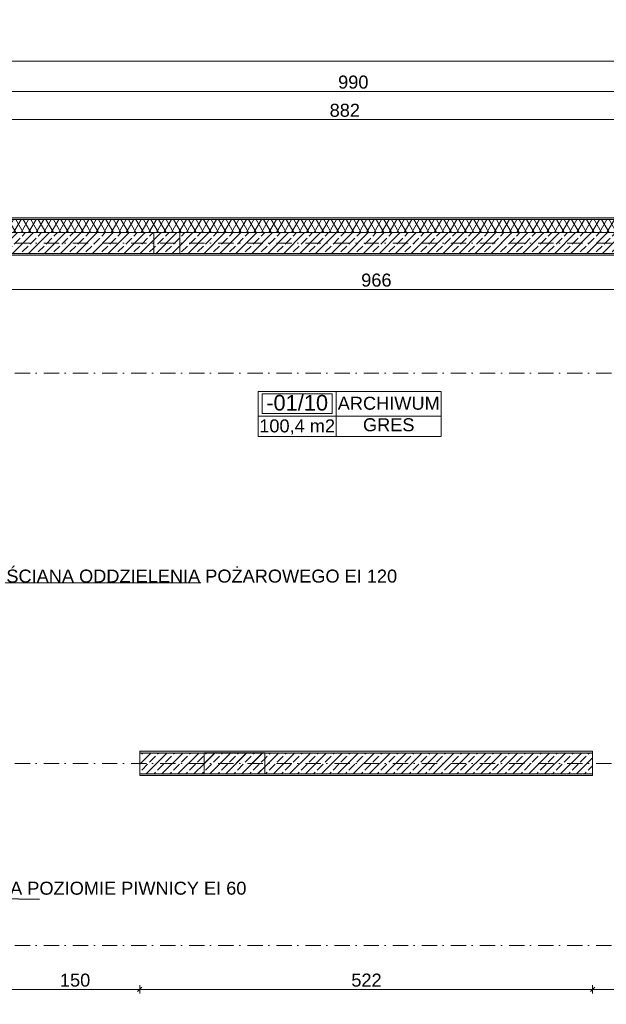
# Model space of a CAD drawing. Header units: millimetres. Extents: x -126271 to -91276, y -179170 to 5194.
# Tile 32 of 34: x -104775 to -98011, y -100644 to -89292. Entities that reach past the tile are written whole.
import ezdxf
from ezdxf.enums import TextEntityAlignment as Align

# ---------------------------------------------------------------- set-up
doc = ezdxf.new("R2010")
doc.units = ezdxf.units.MM
doc.header["$MEASUREMENT"] = 0
for name, pattern in [('Kropki i Kreski', [335.138881, 176.388884, -88.194442, 0, -70.555556]), ('Kropkowana', [317.499995, 0, -317.499995]), ('Przerywana', [282.222223, 141.111112, -141.111112])]:
    doc.linetypes.add(name, pattern=pattern)
for name, color, linetype in [('Nowe_Elementy Modelu - Strefy', 7, 'Continuous'), ('Nowe_Konstrukcja - Stropy', 7, 'Continuous'), ('Nowe_Konstrukcja - Słupy', 7, 'Continuous'), ('Nowe_Konstrukcja - Ściany zew', 7, 'Continuous'), ('Nowe_Osie', 7, 'Continuous'), ('Nowe_Wymiarowanie - Ogólne', 7, 'Continuous')]:
    doc.layers.add(name, color=color, linetype=linetype)
for name, color, linetype, lineweight, true_color in [('Nowe_Elementy Modelu - Strefy_Nr_pióra__121', 7, 'Continuous', 0, 0xd5e3e3), ('Nowe_Konstrukcja - Słupy_Nr_pióra__1', 7, 'Continuous', 13, 0x6879ec), ('Nowe_Konstrukcja - Słupy_Nr_pióra__101', 250, 'Continuous', 13, 0x333333), ('Nowe_Konstrukcja - Ściany zew_Nr_pióra__23', 7, 'Continuous', 13, 0x858585), ('Nowe_Metryczki pomieszczeń Archicada_Nr_pióra__81', 7, 'Continuous', 13, 0x6a6a6a), ('Nowe_Opisy - Etykiety_Nr_pióra__81', 7, 'Continuous', 13, 0x6a6a6a), ('Nowe_Wymiarowanie - Ogólne_Nr_pióra__81', 7, 'Continuous', 13, 0x6a6a6a)]:
    doc.layers.add(name, color=color, linetype=linetype, lineweight=lineweight, true_color=true_color)
for name, color, linetype, lineweight in [('Nowe_Konstrukcja - Stropy_Nr_pióra__126', 255, 'Continuous', 0), ('Nowe_Konstrukcja - Słupy_Nr_pióra__21', 7, 'Continuous', 20), ('Nowe_Konstrukcja - Słupy_Nr_pióra__4', 8, 'Continuous', 13), ('Nowe_Konstrukcja - Słupy_Nr_pióra__41', 7, 'Continuous', 13), ('Nowe_Konstrukcja - Ściany zew_Nr_pióra__21', 7, 'Continuous', 20), ('Nowe_Konstrukcja - Ściany zew_Nr_pióra__3', 7, 'Continuous', 13), ('Nowe_Osie_Nr_pióra__4', 8, 'Continuous', 13), ('Nowe_Wymiarowanie - Ogólne_Nr_pióra__42', 8, 'Continuous', 25)]:
    doc.layers.add(name, color=color, linetype=linetype, lineweight=lineweight)
doc.styles.add('STYL_AUTOMATYCZNY_1', font='arial.ttf')
doc.styles.add('STYL_AUTOMATYCZNY_2', font='arial.ttf')
doc.dimstyles.new('STYL_AUTOMATYCZNY__1', dxfattribs={"dimtxt": 150, "dimasz": 47.5, "dimexe": 0.18, "dimexo": 0.0625, "dimgap": 0, "dimtad": 1, "dimtih": 1, "dimtoh": 1, "dimdec": 0, "dimlfac": 0.1, "dimzin": 0, "dimdsep": 46, "dimtxsty": 'STYL_AUTOMATYCZNY_1', "dimblk": 'ARROWHEAD_6', "dimblk1": 'ARROWHEAD_6', "dimblk2": 'ARROWHEAD_6', "dimcen": 0.09, "dimse1": 1, "dimse2": 1, "dimclrd": 256, "dimclre": 256, "dimclrt": 8, "dimazin": 0, "dimtfac": 1, "dimtdec": 4, "dimtmove": 0, "dimatfit": 3, "dimfxl": 0, "dimtolj": 1, "dimtzin": 0, "dimarcsym": 0})
doc.dimstyles.new('STYL_AUTOMATYCZNY__4', dxfattribs={"dimtxt": 0.18, "dimasz": 182.4, "dimexe": 0.18, "dimexo": 0.0625, "dimgap": 0, "dimtad": 0, "dimtih": 1, "dimtoh": 1, "dimdec": 4, "dimzin": 0, "dimdsep": 46, "dimcen": 0.09, "dimadec": 0, "dimazin": 0, "dimtfac": 1, "dimtdec": 4, "dimtmove": 0, "dimatfit": 3, "dimldrblk": 'ARROWHEAD_5', "dimfxl": 0, "dimtolj": 1, "dimtzin": 0, "dimarcsym": 0})
pattern_1 = [(0, (0, 0), (0, 86.60254), [0, -50]), (0, (25, 43.3), (0, 86.60254), [0, -50])]
pattern_2 = [(45, (0, 0), (-91.92388, 91.92388), []), (45, (-45.96, 45.96), (-91.92388, 91.92388), [97.5, -32.5])]

# ---------------------------------------------------------------- blocks, each defined once
blk = doc.blocks.new('ARCHIWUM_-01_10_9_1', base_point=(-101126, -93863))
at = {"layer": 'Nowe_Metryczki pomieszczeń Archicada_Nr_pióra__81', "color": 251, "linetype": 'Continuous', "lineweight": 13, "true_color": 0x6a6a6a}
for p, q in [((-102026, -93580), (-99914, -93580)), ((-102026, -94098), (-102026, -93580)), ((-101981, -93606), (-101171, -93606)), ((-101981, -93832), (-101981, -93606)), ((-101171, -93606), (-101171, -93832)), ((-101126, -93580), (-101126, -94098)), ((-99914, -93580), (-99914, -94098)), ((-102026, -93863), (-99914, -93863)), ((-101171, -93832), (-101981, -93832)), ((-99914, -94098), (-102026, -94098))]:
    blk.add_line(p, q, dxfattribs=at)
at = {"layer": 'Nowe_Metryczki pomieszczeń Archicada_Nr_pióra__81', "color": 251, "lineweight": 13, "true_color": 0x6a6a6a}
for tag, height, style, p in [('ROOM_NUMBER', 180, 'STYL_AUTOMATYCZNY_2', (-101576, -93708)), ('ROOM_NAME', 150, 'STYL_AUTOMATYCZNY_1', (-100520, -93714)), ('floor_f', 150, 'STYL_AUTOMATYCZNY_1', (-100520, -93962)), ('ROOM_CALC_AREA', 150, 'STYL_AUTOMATYCZNY_1', (-101576, -93975))]:
    blk.add_attdef(tag, text='', height=height, dxfattribs=dict(at, style=style)).set_placement(p, align=Align.MIDDLE_CENTER)
blk = doc.blocks.new('Strop_1_1', base_point=(-95970, -102827))
at = {"layer": 'Nowe_Konstrukcja - Stropy_Nr_pióra__126', "color": 255, "linetype": 'Kropkowana', "lineweight": 0, "flags": 128}
blk.add_lwpolyline([(-95970, -102827), (-121790, -102827), (-121790, -92007), (-111889, -92007), (-111288, -92007), (-106469, -92007), (-105590, -92007), (-95970, -92007)], close=True, dxfattribs=at)
blk = doc.blocks.new('Ściana_21_1', base_point=(-95830, -91867))
at = {"layer": 'Nowe_Konstrukcja - Ściany zew_Nr_pióra__23', "linetype": 'Continuous', "lineweight": 0, "true_color": 0xdfdfdf}
blk.add_hatch(color=254, dxfattribs=at).paths.add_polyline_path([(-96620, -91577), (-105439, -91577), (-105439, -91597), (-96620, -91597)])
at = {"layer": 'Nowe_Konstrukcja - Ściany zew_Nr_pióra__23', "linetype": 'Continuous', "lineweight": 13, "true_color": 0x858585}
h = blk.add_hatch(dxfattribs=at)
h.set_pattern_fill('Izolacja_miękka_0001', color=252, style=0, pattern_type=2)
h.set_pattern_definition([(60, (0, 0), (-64.951905, 37.5), []), (120, (0, 0), (64.951905, 37.5), [])])
h.paths.add_polyline_path([(-96620, -91597), (-105439, -91597), (-105439, -91747), (-96620, -91747)])
h = blk.add_hatch(dxfattribs=at)
h.set_pattern_fill('Beton_zbrojony_0001', color=252, style=0, pattern_type=2)
h.set_pattern_definition(pattern_2)
h.paths.add_polyline_path([(-105439, -91747), (-105439, -91987), (-103230, -91987), (-103230, -91747), (-102930, -91747), (-102930, -91987), (-96620, -91987), (-96620, -91747)])
h = blk.add_hatch(dxfattribs=at)
h.set_pattern_fill('Tynk_0001', color=252, style=0, pattern_type=2)
h.set_pattern_definition(pattern_1)
h.paths.add_polyline_path([(-103230, -91987), (-105439, -91987), (-105439, -92007), (-96620, -92007), (-96620, -91987), (-102930, -91987), (-102930, -91987), (-103230, -91987)])
at = {"layer": 'Nowe_Konstrukcja - Ściany zew_Nr_pióra__21', "color": 7, "linetype": 'Continuous', "lineweight": 20, "flags": 128}
for points in [[(-96620, -91577), (-105439, -91577)], [(-105590, -92007), (-95970, -92007)]]:
    blk.add_lwpolyline(points, dxfattribs=at)
at = {"layer": 'Nowe_Konstrukcja - Ściany zew_Nr_pióra__3', "color": 7, "linetype": 'Continuous', "lineweight": 13}
for p, q in [((-96620, -91597), (-105439, -91597)), ((-96620, -91747), (-105439, -91747)), ((-105439, -91987), (-103230, -91987)), ((-102930, -91987), (-96620, -91987))]:
    blk.add_line(p, q, dxfattribs=at)
blk = doc.blocks.new('Ściana_24_1', base_point=(-98170, -97727))
at = {"layer": 'Nowe_Konstrukcja - Ściany zew_Nr_pióra__23', "linetype": 'Continuous', "lineweight": 13, "true_color": 0x858585}
h = blk.add_hatch(dxfattribs=at)
h.set_pattern_fill('Tynk_0001', color=252, style=0, pattern_type=2)
h.set_pattern_definition(pattern_1)
h.paths.add_polyline_path([(-103390, -97727), (-103390, -97747), (-102650, -97747), (-102650, -97746), (-101950, -97746), (-101950, -97747), (-98170, -97747), (-98170, -97727)])
h = blk.add_hatch(dxfattribs=at)
h.set_pattern_fill('Beton_zbrojony_0001', color=252, style=0, pattern_type=2)
h.set_pattern_definition(pattern_2)
h.paths.add_polyline_path([(-103390, -97747), (-103390, -97987), (-102649, -97987), (-102649, -97986), (-102650, -97986), (-102650, -97747)])
h = blk.add_hatch(dxfattribs=at)
h.set_pattern_fill('Beton_zbrojony_0001', color=252, style=0, pattern_type=2)
h.set_pattern_definition(pattern_2)
h.paths.add_polyline_path([(-101950, -97986), (-101950, -97986), (-101950, -97987), (-98170, -97987), (-98170, -97747), (-101950, -97747)])
h = blk.add_hatch(dxfattribs=at)
h.set_pattern_fill('Tynk_0001', color=252, style=0, pattern_type=2)
h.set_pattern_definition(pattern_1)
h.paths.add_polyline_path([(-103390, -98007), (-98170, -98007), (-98170, -97987), (-103390, -97987)])
at = {"layer": 'Nowe_Konstrukcja - Ściany zew_Nr_pióra__21', "color": 7, "linetype": 'Continuous', "lineweight": 20, "flags": 128}
for points in [[(-98170, -97727), (-103390, -97727)], [(-103390, -97727), (-103390, -98007)], [(-98170, -98007), (-98170, -97727)], [(-103390, -98007), (-98170, -98007)]]:
    blk.add_lwpolyline(points, dxfattribs=at)
at = {"layer": 'Nowe_Konstrukcja - Ściany zew_Nr_pióra__3', "color": 7, "linetype": 'Continuous', "lineweight": 13}
for p, q in [((-102650, -97747), (-103390, -97747)), ((-98170, -97747), (-101950, -97747)), ((-103390, -97987), (-102649, -97987)), ((-101950, -97987), (-98170, -97987))]:
    blk.add_line(p, q, dxfattribs=at)
blk = doc.blocks.new('Słup_1_1', base_point=(-102300, -97867))
at = {"layer": 'Nowe_Konstrukcja - Słupy_Nr_pióra__101', "linetype": 'Continuous', "lineweight": 13, "true_color": 0x333333}
h = blk.add_hatch(dxfattribs=at)
h.set_pattern_fill('Beton_zbrojony_0001', color=250, style=0, pattern_type=2)
h.set_pattern_definition(pattern_2)
h.paths.add_polyline_path([(-102649, -97987), (-101950, -97987), (-101950, -97747), (-102649, -97747)])
at = {"layer": 'Nowe_Konstrukcja - Słupy_Nr_pióra__41', "color": 7, "linetype": 'Continuous', "lineweight": 13, "flags": 128}
blk.add_lwpolyline([(-102649, -97987), (-101950, -97987), (-101950, -97747), (-102649, -97747)], close=True, dxfattribs=at)
blk = doc.blocks.new('Słup_4_1', base_point=(-102300, -97867))
at = {"layer": 'Nowe_Konstrukcja - Słupy_Nr_pióra__101', "linetype": 'Continuous', "lineweight": 13, "true_color": 0x333333}
h = blk.add_hatch(dxfattribs=at)
h.set_pattern_fill('Beton_zbrojony_0001', color=250, style=0, pattern_type=2)
h.set_pattern_definition(pattern_2)
h.paths.add_polyline_path([(-102649, -97987), (-101950, -97987), (-101950, -97747), (-102649, -97747)])
at = {"layer": 'Nowe_Konstrukcja - Słupy_Nr_pióra__41', "color": 7, "linetype": 'Continuous', "lineweight": 13, "flags": 128}
blk.add_lwpolyline([(-102649, -97987), (-101950, -97987), (-101950, -97747), (-102649, -97747)], close=True, dxfattribs=at)
blk = doc.blocks.new('Standardowy znacznik osi_5')
at = {"layer": 'Nowe_Osie_Nr_pióra__4', "color": 8, "linetype": 'Kropki i Kreski', "lineweight": 13}
blk.add_line((1000, 0), (32849, 0), dxfattribs=at)
at = {"layer": 'Nowe_Osie_Nr_pióra__4', "color": 8, "lineweight": 13, "style": 'STYL_AUTOMATYCZNY_1'}
for tag, p in [('AC_MarkerText_1_0', (-250, -239)), ('AC_MarkerText_1_1', (34099, -239))]:
    blk.add_attdef(tag, text='', height=250, rotation=180, dxfattribs=at).set_placement(p, align=Align.TOP_CENTER)
blk = doc.blocks.new('*D109')
at = {"layer": 'Nowe_Wymiarowanie - Ogólne_Nr_pióra__81', "color": 251, "linetype": 'Continuous', "lineweight": 13, "true_color": 0x6a6a6a}
for p, q in [((-105635, -92426), (-105585, -92376)), ((-105610, -92354), (-105610, -92447)), ((-95950, -92401), (-105610, -92401)), ((-95975, -92426), (-95925, -92376)), ((-95950, -92354), (-95950, -92447))]:
    blk.add_line(p, q, dxfattribs=at)
at = {"layer": 'Nowe_Wymiarowanie - Ogólne_Nr_pióra__42', "color": 8, "lineweight": 25, "char_height": 150, "attachment_point": 7, "style": 'STYL_AUTOMATYCZNY_1'}
for s, insert in [('\\A1;{\\pql;\\fArial|b0|i0|c238|p0;\\W1.000000;24}', (-105585, -92371)), ('\\A1;{\\pql;\\fArial|b0|i0|c238|p0;\\W1.000000;966}', (-100837, -92371))]:
    blk.add_mtext(s, dxfattribs=dict(at, insert=insert))
blk = doc.blocks.new('ARROWHEAD_6')
at = {"color": 0, "linetype": 'Continuous', "lineweight": 0}
for p, q in [((0, 0), (-1, 0)), ((-0.5, -0.5), (0.5, 0.5))]:
    blk.add_line(p, q, dxfattribs=at)
blk = doc.blocks.new('*D143')
at = {"layer": 'Nowe_Wymiarowanie - Ogólne_Nr_pióra__81', "color": 251, "linetype": 'Continuous', "lineweight": 13, "true_color": 0x6a6a6a}
for p, q in [((-104865, -100447), (-104915, -100497)), ((-104890, -100519), (-104890, -100425)), ((-103365, -100447), (-103415, -100497)), ((-103390, -100519), (-103390, -100425)), ((-104890, -100472), (-103390, -100472))]:
    blk.add_line(p, q, dxfattribs=at)
at = {"layer": 'Nowe_Wymiarowanie - Ogólne_Nr_pióra__42', "color": 8, "lineweight": 25, "insert": (-104311, -100442), "char_height": 150, "attachment_point": 7, "style": 'STYL_AUTOMATYCZNY_1'}
blk.add_mtext('\\A1;{\\pql;\\fArial|b0|i0|c238|p0;\\W1.000000;150}', dxfattribs=at)
blk = doc.blocks.new('*D144')
at = {"layer": 'Nowe_Wymiarowanie - Ogólne_Nr_pióra__81', "color": 251, "linetype": 'Continuous', "lineweight": 13, "true_color": 0x6a6a6a}
for p, q in [((-103365, -100447), (-103415, -100497)), ((-103390, -100519), (-103390, -100425)), ((-98145, -100447), (-98195, -100497)), ((-98170, -100519), (-98170, -100425)), ((-103390, -100472), (-98170, -100472))]:
    blk.add_line(p, q, dxfattribs=at)
at = {"layer": 'Nowe_Wymiarowanie - Ogólne_Nr_pióra__42', "color": 8, "lineweight": 25, "insert": (-100951, -100442), "char_height": 150, "attachment_point": 7, "style": 'STYL_AUTOMATYCZNY_1'}
blk.add_mtext('\\A1;{\\pql;\\fArial|b0|i0|c238|p0;\\W1.000000;522}', dxfattribs=at)
blk = doc.blocks.new('*D145')
at = {"layer": 'Nowe_Wymiarowanie - Ogólne_Nr_pióra__81', "color": 251, "linetype": 'Continuous', "lineweight": 13, "true_color": 0x6a6a6a}
for p, q in [((-98145, -100447), (-98195, -100497)), ((-98170, -100519), (-98170, -100425)), ((-96645, -100447), (-96695, -100497)), ((-96670, -100519), (-96670, -100425)), ((-98170, -100472), (-96670, -100472))]:
    blk.add_line(p, q, dxfattribs=at)
at = {"layer": 'Nowe_Wymiarowanie - Ogólne_Nr_pióra__42', "color": 8, "lineweight": 25, "insert": (-97591, -100442), "char_height": 150, "attachment_point": 7, "style": 'STYL_AUTOMATYCZNY_1'}
blk.add_mtext('\\A1;{\\pql;\\fArial|b0|i0|c238|p0;\\W1.000000;150}', dxfattribs=at)
blk = doc.blocks.new('*D179')
at = {"layer": 'Nowe_Wymiarowanie - Ogólne_Nr_pióra__81', "color": 251, "linetype": 'Continuous', "lineweight": 13, "true_color": 0x6a6a6a}
for p, q in [((-122257, -89769), (-122219, -89769)), ((-122194, -89744), (-122244, -89794)), ((-122219, -89816), (-122219, -89722)), ((-122219, -89769), (-95540, -89769)), ((-95565, -89794), (-95515, -89744)), ((-95540, -89816), (-95540, -89722)), ((-95540, -89769), (-95502, -89769))]:
    blk.add_line(p, q, dxfattribs=at)
at = {"layer": 'Nowe_Wymiarowanie - Ogólne_Nr_pióra__42', "color": 8, "lineweight": 25, "insert": (-109137, -89739), "char_height": 150, "attachment_point": 7, "style": 'STYL_AUTOMATYCZNY_1'}
blk.add_mtext('\\A1;{\\pql;\\fArial|b0|i0|c238|p0;\\W1.000000;2\xa0668}', dxfattribs=at)
blk = doc.blocks.new('*D185')
at = {"layer": 'Nowe_Wymiarowanie - Ogólne_Nr_pióra__81', "color": 251, "linetype": 'Continuous', "lineweight": 13, "true_color": 0x6a6a6a}
for p, q in [((-105415, -90418), (-105465, -90468)), ((-105440, -90490), (-105440, -90396)), ((-105440, -90443), (-96619, -90443)), ((-96594, -90418), (-96644, -90468)), ((-96619, -90490), (-96619, -90396))]:
    blk.add_line(p, q, dxfattribs=at)
at = {"layer": 'Nowe_Wymiarowanie - Ogólne_Nr_pióra__42', "color": 8, "lineweight": 25, "insert": (-101201, -90413), "char_height": 150, "attachment_point": 7, "style": 'STYL_AUTOMATYCZNY_1'}
blk.add_mtext('\\A1;{\\pql;\\fArial|b0|i0|c238|p0;\\W1.000000;882}', dxfattribs=at)
blk = doc.blocks.new('*D190')
at = {"layer": 'Nowe_Wymiarowanie - Ogólne_Nr_pióra__81', "color": 251, "linetype": 'Continuous', "lineweight": 13, "true_color": 0x6a6a6a}
for p, q in [((-105705, -90093), (-105755, -90143)), ((-105730, -90165), (-105730, -90071)), ((-105730, -90118), (-95830, -90118)), ((-95805, -90093), (-95855, -90143)), ((-95830, -90165), (-95830, -90071))]:
    blk.add_line(p, q, dxfattribs=at)
at = {"layer": 'Nowe_Wymiarowanie - Ogólne_Nr_pióra__42', "color": 8, "lineweight": 25, "char_height": 150, "attachment_point": 7, "style": 'STYL_AUTOMATYCZNY_1'}
for s, insert in [('\\A1;{\\pql;\\fArial|b0|i0|c238|p0;\\W1.000000;29\\fArial|b0|i0|c238|p0;\\W1.000000;\\A1{\\H.66x;\\S5^  ;}}', (-96159, -90097)), ('\\A1;{\\pql;\\fArial|b0|i0|c238|p0;\\W1.000000;990}', (-101103, -90088))]:
    blk.add_mtext(s, dxfattribs=dict(at, insert=insert))
blk = doc.blocks.new('ARROWHEAD_5')
at = {"linetype": 'Continuous', "lineweight": 0}
blk.add_hatch(color=0, dxfattribs=at).paths.add_polyline_path([(-1, 0.2679), (0, 0), (-1, -0.2679)])
at = {"color": 0, "linetype": 'Continuous', "lineweight": 0}
blk.add_line((0, 0), (-1, 0), dxfattribs=at)
blk = doc.blocks.new('Słup_9_1', base_point=(-102300, -97866))
at = {"layer": 'Nowe_Konstrukcja - Słupy_Nr_pióra__4', "linetype": 'Continuous', "lineweight": 13}
h = blk.add_hatch(dxfattribs=at)
h.set_pattern_fill('Beton_zbrojony_0001', color=8, style=0, pattern_type=2)
h.set_pattern_definition(pattern_2)
h.paths.add_polyline_path([(-102650, -97986), (-101950, -97986), (-101950, -97746), (-102650, -97746)])
at = {"layer": 'Nowe_Konstrukcja - Słupy_Nr_pióra__21', "color": 7, "linetype": 'Continuous', "lineweight": 20, "flags": 128}
blk.add_lwpolyline([(-102650, -97986), (-101950, -97986), (-101950, -97746), (-102650, -97746)], close=True, dxfattribs=at)
blk = doc.blocks.new('Słup_19_1', base_point=(-103080, -91867))
at = {"layer": 'Nowe_Konstrukcja - Słupy_Nr_pióra__101', "linetype": 'Continuous', "lineweight": 13, "true_color": 0x333333}
h = blk.add_hatch(dxfattribs=at)
h.set_pattern_fill('Beton_zbrojony_0001', color=250, style=0, pattern_type=2)
h.set_pattern_definition(pattern_2)
h.paths.add_polyline_path([(-103230, -91987), (-102930, -91987), (-102930, -91747), (-103230, -91747)])
at = {"layer": 'Nowe_Konstrukcja - Słupy_Nr_pióra__41', "color": 7, "linetype": 'Continuous', "lineweight": 13, "flags": 128}
blk.add_lwpolyline([(-103230, -91987), (-102930, -91987), (-102930, -91747), (-103230, -91747)], close=True, dxfattribs=at)
blk = doc.blocks.new('Słup_22_1', base_point=(-102300, -97866))
at = {"layer": 'Nowe_Konstrukcja - Słupy_Nr_pióra__4', "linetype": 'Continuous', "lineweight": 13}
h = blk.add_hatch(dxfattribs=at)
h.set_pattern_fill('Beton_zbrojony_0001', color=8, style=0, pattern_type=2)
h.set_pattern_definition(pattern_2)
h.paths.add_polyline_path([(-102650, -97986), (-101950, -97986), (-101950, -97746), (-102650, -97746)])
at = {"layer": 'Nowe_Konstrukcja - Słupy_Nr_pióra__21', "color": 7, "linetype": 'Continuous', "lineweight": 20, "flags": 128}
blk.add_lwpolyline([(-102650, -97986), (-101950, -97986), (-101950, -97746), (-102650, -97746)], close=True, dxfattribs=at)
blk = doc.blocks.new('Słup_30_1', base_point=(-103080, -91867))
at = {"layer": 'Nowe_Konstrukcja - Słupy_Nr_pióra__101', "linetype": 'Continuous', "lineweight": 13, "true_color": 0x333333}
h = blk.add_hatch(dxfattribs=at)
h.set_pattern_fill('Beton_zbrojony_0001', color=250, style=0, pattern_type=2)
h.set_pattern_definition(pattern_2)
h.paths.add_polyline_path([(-103230, -91987), (-102930, -91987), (-102930, -91747), (-103230, -91747)])
at = {"layer": 'Nowe_Konstrukcja - Słupy_Nr_pióra__41', "color": 7, "linetype": 'Continuous', "lineweight": 13, "flags": 128}
blk.add_lwpolyline([(-103230, -91987), (-102930, -91987), (-102930, -91747), (-103230, -91747)], close=True, dxfattribs=at)
blk = doc.blocks.new('Słup_32_1', base_point=(-102300, -97866))
at = {"layer": 'Nowe_Konstrukcja - Słupy_Nr_pióra__1', "color": 171, "linetype": 'Przerywana', "lineweight": 13, "true_color": 0x6879ec, "flags": 128}
blk.add_lwpolyline([(-102650, -97986), (-101950, -97986), (-101950, -97746), (-102650, -97746)], close=True, dxfattribs=at)

msp = doc.modelspace()

# ---------------------------------------------------------------- linework, layer by layer
at = {"layer": 'Nowe_Elementy Modelu - Strefy_Nr_pióra__121', "color": 254, "linetype": 'Continuous', "lineweight": 0, "true_color": 0xd5e3e3, "flags": 128}
for points in [[(-105589.5, -96011.1), (-105589.5, -97726.6), (-104889.5, -97726.6), (-104889.5, -98006.6), (-105589.5, -98006.6), (-105589.5, -102826.6), (-104669.5, -102826.6), (-97449.5, -102826.6), (-97449.5, -101436.7), (-95969.5, -101436.7), (-95969.5, -98006.6), (-96669.5, -98006.6), (-96669.5, -97726.6), (-95969.5, -97726.6), (-95969.5, -92006.6), (-105589.5, -92006.6)], [(-98169.5, -98006.6), (-103389.5, -98006.6), (-103389.5, -97726.6), (-98169.5, -97726.6)]]:
    msp.add_lwpolyline(points, close=True, dxfattribs=at)

# ---------------------------------------------------------------- block references
at = {"layer": 'Nowe_Elementy Modelu - Strefy', "color": 251, "linetype": 'Continuous', "lineweight": 13, "true_color": 0x6a6a6a}
msp.add_blockref('ARCHIWUM_-01_10_9_1', (-101125.7, -93862.8), dxfattribs=at).add_auto_attribs({'ROOM_NAME': 'ARCHIWUM', 'ROOM_NUMBER': '-01/10', 'ROOM_CALC_AREA': '100,4 m2', 'floor_f': 'GRES'})
at = {"layer": 'Nowe_Konstrukcja - Stropy', "color": 255, "linetype": 'Kropkowana', "lineweight": 0}
msp.add_blockref('Strop_1_1', (-95969.5, -102826.6), dxfattribs=at)
at = {"layer": 'Nowe_Konstrukcja - Słupy', "color": 7, "lineweight": 13}
for name, p in [('Słup_19_1', (-103079.5, -91866.6)), ('Słup_30_1', (-103079.5, -91866.6)), ('Słup_1_1', (-102299.6, -97866.6)), ('Słup_4_1', (-102299.6, -97866.6))]:
    msp.add_blockref(name, p, dxfattribs=at)
at = {"layer": 'Nowe_Konstrukcja - Słupy', "color": 7, "lineweight": 20}
for name in ['Słup_9_1', 'Słup_22_1', 'Słup_32_1']:
    msp.add_blockref(name, (-102299.5, -97866.1), dxfattribs=at)
at = {"layer": 'Nowe_Konstrukcja - Ściany zew', "color": 7, "lineweight": 20}
for name, p in [('Ściana_21_1', (-95829.5, -91866.6)), ('Ściana_24_1', (-98169.5, -97726.6))]:
    msp.add_blockref(name, p, dxfattribs=at)
at = {"layer": 'Nowe_Osie', "color": 8, "linetype": 'Continuous', "lineweight": 15, "zscale": 1000, "rotation": 180}
for p in [(-91921.8, -91866.6), (-91921.8, -93366.6), (-91921.8, -97866.6), (-91921.8, -99966.6)]:
    msp.add_blockref('Standardowy znacznik osi_5', p, dxfattribs=at)

# ---------------------------------------------------------------- texts
at = {"layer": 'Nowe_Opisy - Etykiety_Nr_pióra__81', "color": 251, "linetype": 'Continuous', "lineweight": 13, "true_color": 0x6a6a6a, "char_height": 150, "attachment_point": 9, "style": 'STYL_AUTOMATYCZNY_1'}
for s, insert in [('\\A1;{\\pqr;\\fArial|b0|i0|c238|p0;\\W1.000000;ŚCIANA ODDZIELENIA POŻAROWEGO EI 120}', (-100422.7, -95783.8)), ('\\A1;{\\pqr;\\fArial|b0|i0|c238|p0;\\W1.000000;DRZWI DO WINDY NA POZIOMIE PIWNICY EI 60}', (-102160.7, -99382.2))]:
    msp.add_mtext(s, dxfattribs=dict(at, insert=insert))

# ---------------------------------------------------------------- dimensions: what is measured, and where the dimension line sits
at = {"layer": 'Nowe_Wymiarowanie - Ogólne', "color": 251, "linetype": 'Continuous', "lineweight": 13, "true_color": 0x6a6a6a}
for base, p1, p2, picture, middle in [((-95539.7, -89768.9), (-122219.3, -93332.6), (-95539.7, -93332.6), '*D179', (-108879.6, -89663.9)), ((-95829.5, -90118), (-105729.5, -95898.9), (-95829.5, -96144.7), '*D190', (-100932.1, -90013)), ((-96619.3, -90443.2), (-105439.5, -91138.9), (-96619.3, -94066.1), '*D185', (-101029.8, -90338.2)), ((-103389.5, -100472), (-104889.5, -98006.6), (-103389.5, -98006.6), '*D143', (-104139.9, -100367)), ((-98169.5, -100472), (-103389.5, -98006.6), (-98169.5, -98006.6), '*D144', (-100779.9, -100367)), ((-96669.5, -100472), (-98169.5, -98006.6), (-96669.5, -98006.6), '*D145', (-97419.9, -100367))]:
    dim = msp.add_linear_dim(base=base, p1=p1, p2=p2, dimstyle='STYL_AUTOMATYCZNY__1', dxfattribs=at)
    dim.commit()
    dim.dimension.update_dxf_attribs({"geometry": picture, "text_midpoint": middle, "dimtype": 160})
dim = msp.add_linear_dim(base=(-105609.5, -92400.5), p1=(-95949.5, -97416.6), p2=(-105609.5, -94040), angle=180, dimstyle='STYL_AUTOMATYCZNY__1', dxfattribs=at)
dim.commit()
dim.dimension.update_dxf_attribs({"geometry": '*D109', "text_midpoint": (-100665.5, -92295.5), "dimtype": 160})

# ---------------------------------------------------------------- leaders
at = {"layer": 'Nowe_Opisy - Etykiety_Nr_pióra__81', "color": 251, "linetype": 'Continuous', "lineweight": 13, "true_color": 0x6a6a6a, "annotation_type": 0, "has_hookline": 1, "hookline_direction": 0}
for points, text_width in [([(-105589.5, -96146), (-105224.8, -95783.8), (-102684.6, -95781.2)], 4483.4), ([(-107939.5, -98331.6), (-107069.9, -99382.2), (-104545.3, -99432)], 4720.7)]:
    msp.add_leader(points, dimstyle='STYL_AUTOMATYCZNY__4', dxfattribs=dict(at, text_width=text_width))

doc.saveas('drawing.dxf')
